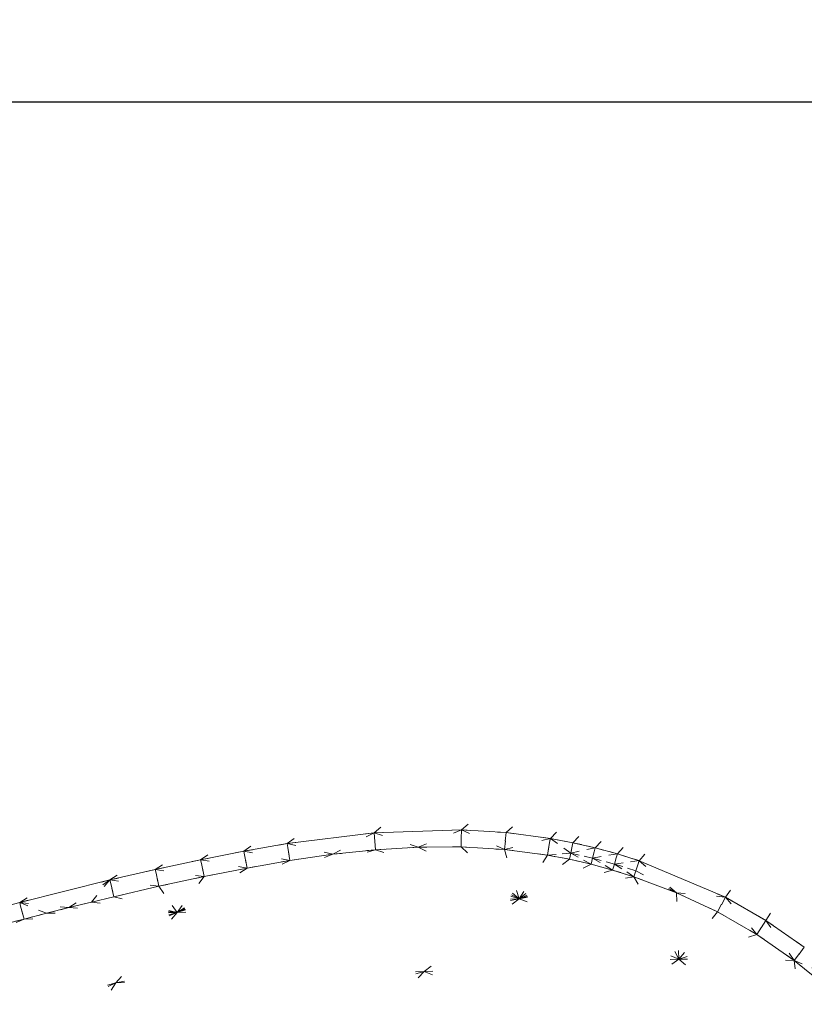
# Model space of a CAD drawing. Header units: millimetres. Extents: x 1700 to 4670, y 990 to 3874.
# Tile 49 of 110: x 3161 to 3170, y 1848 to 1859. Entities that reach past the tile are written whole.
import ezdxf

# ---------------------------------------------------------------- set-up
doc = ezdxf.new("R2010")
doc.units = ezdxf.units.MM
doc.linetypes.add('Wipeout_Contour', pattern=[1000, 0, -1000])
for name, color, linetype in [('Nowe_210-A Pomieszczenia', 7, 'Continuous'), ('Nowe_320-W Umeblowanie', 252, 'Continuous'), ('Nowe_420-K Ściany', 7, 'Continuous')]:
    doc.layers.add(name, color=color, linetype=linetype)
doc.layers.add('Nowe_320-W Umeblowanie_Nr_pióra__2', color=252, linetype='Continuous', lineweight=13)
doc.layers.add('Nowe_420-K Ściany_Nr_pióra__27', color=7, linetype='Continuous', lineweight=25)

msp = doc.modelspace()

# ---------------------------------------------------------------- linework, layer by layer
at = {"layer": 'Nowe_210-A Pomieszczenia', "color": 252, "linetype": 'Continuous', "lineweight": 0, "flags": 128}
msp.add_lwpolyline([(3115.786, 1733.407), (3372.286, 1733.407), (3372.286, 1858.407), (3115.786, 1858.407)], close=True, dxfattribs=at)
at = {"layer": 'Nowe_320-W Umeblowanie', "color": 252, "linetype": 'Wipeout_Contour', "lineweight": 0, "ltscale": 44824.897506}
msp.add_line((3163.914, 1849.855), (3164.915, 1849.98), dxfattribs=at)
at = {"layer": 'Nowe_320-W Umeblowanie', "color": 252, "linetype": 'Wipeout_Contour', "lineweight": 0, "ltscale": 44796.522971}
for p, q in [((3164.914, 1849.98), (3163.914, 1849.855)), ((3164.438, 1849.731), (3164.914, 1849.98)), ((3163.914, 1849.855), (3164.438, 1849.731))]:
    msp.add_line(p, q, dxfattribs=at)
at = {"layer": 'Nowe_320-W Umeblowanie', "color": 252, "linetype": 'Wipeout_Contour', "lineweight": 0, "ltscale": 44804.565782}
for p, q in [((3164.914, 1849.98), (3164.438, 1849.731)), ((3164.932, 1849.784), (3164.914, 1849.98)), ((3164.438, 1849.731), (3164.932, 1849.784))]:
    msp.add_line(p, q, dxfattribs=at)
at = {"layer": 'Nowe_320-W Umeblowanie', "color": 252, "linetype": 'Wipeout_Contour', "lineweight": 0, "ltscale": 44839.165799}
msp.add_line((3164.915, 1849.98), (3165.923, 1850.012), dxfattribs=at)
at = {"layer": 'Nowe_320-W Umeblowanie', "color": 252, "linetype": 'Wipeout_Contour', "lineweight": 0, "ltscale": 44812.297523}
for p, q in [((3164.915, 1849.98), (3164.932, 1849.784)), ((3165.425, 1849.813), (3164.915, 1849.98)), ((3164.932, 1849.784), (3165.425, 1849.813))]:
    msp.add_line(p, q, dxfattribs=at)
at = {"layer": 'Nowe_320-W Umeblowanie', "color": 252, "linetype": 'Wipeout_Contour', "lineweight": 0, "ltscale": 44817.557105}
for p, q in [((3165.923, 1850.012), (3164.916, 1849.98)), ((3164.916, 1849.98), (3165.425, 1849.813)), ((3165.425, 1849.813), (3165.923, 1850.012))]:
    msp.add_line(p, q, dxfattribs=at)
at = {"layer": 'Nowe_320-W Umeblowanie', "color": 252, "linetype": 'Wipeout_Contour', "lineweight": 0, "ltscale": 44826.419988}
for p, q in [((3165.923, 1850.012), (3165.425, 1849.813)), ((3165.918, 1849.816), (3165.923, 1850.012)), ((3165.425, 1849.813), (3165.918, 1849.816))]:
    msp.add_line(p, q, dxfattribs=at)
at = {"layer": 'Nowe_320-W Umeblowanie', "color": 252, "linetype": 'Wipeout_Contour', "lineweight": 0, "ltscale": 44834.828752}
for p, q in [((3165.923, 1850.012), (3165.918, 1849.816)), ((3166.419, 1849.786), (3165.923, 1850.012)), ((3165.918, 1849.816), (3166.419, 1849.786))]:
    msp.add_line(p, q, dxfattribs=at)
at = {"layer": 'Nowe_320-W Umeblowanie', "color": 252, "linetype": 'Wipeout_Contour', "lineweight": 0, "ltscale": 44850.772448}
msp.add_line((3165.923, 1850.012), (3166.437, 1849.981), dxfattribs=at)
at = {"layer": 'Nowe_320-W Umeblowanie', "color": 252, "linetype": 'Wipeout_Contour', "lineweight": 0, "ltscale": 44836.507615}
for p, q in [((3165.924, 1850.012), (3166.419, 1849.786)), ((3166.437, 1849.981), (3165.924, 1850.012)), ((3166.419, 1849.786), (3166.437, 1849.981))]:
    msp.add_line(p, q, dxfattribs=at)
at = {"layer": 'Nowe_320-W Umeblowanie', "color": 252, "linetype": 'Wipeout_Contour', "lineweight": 0, "ltscale": 44845.759435}
for p, q in [((3166.437, 1849.981), (3166.419, 1849.786)), ((3166.946, 1849.914), (3166.437, 1849.981)), ((3166.419, 1849.786), (3166.946, 1849.914))]:
    msp.add_line(p, q, dxfattribs=at)
at = {"layer": 'Nowe_320-W Umeblowanie', "color": 252, "linetype": 'Wipeout_Contour', "lineweight": 0, "ltscale": 44859.190877}
msp.add_line((3166.437, 1849.981), (3166.947, 1849.914), dxfattribs=at)
at = {"layer": 'Nowe_320-W Umeblowanie', "color": 252, "linetype": 'Wipeout_Contour', "lineweight": 0, "ltscale": 44814.90153}
msp.add_line((3163.413, 1849.767), (3163.914, 1849.855), dxfattribs=at)
at = {"layer": 'Nowe_320-W Umeblowanie', "color": 252, "linetype": 'Wipeout_Contour', "lineweight": 0, "ltscale": 59710.993381}
for p, q in [((3163.914, 1849.855), (3163.414, 1849.767)), ((3163.921, 1849.811), (3163.914, 1849.855)), ((3163.945, 1849.66), (3163.921, 1849.811)), ((3163.414, 1849.767), (3163.945, 1849.66))]:
    msp.add_line(p, q, dxfattribs=at)
at = {"layer": 'Nowe_320-W Umeblowanie', "color": 252, "linetype": 'Wipeout_Contour', "lineweight": 0, "ltscale": 59720.512204}
for p, q in [((3163.914, 1849.855), (3163.921, 1849.811)), ((3164.438, 1849.731), (3163.914, 1849.855)), ((3163.921, 1849.811), (3163.945, 1849.66)), ((3163.945, 1849.66), (3164.438, 1849.731))]:
    msp.add_line(p, q, dxfattribs=at)
at = {"layer": 'Nowe_320-W Umeblowanie', "color": 252, "linetype": 'Wipeout_Contour', "lineweight": 0, "ltscale": 44829.247179}
for p, q in [((3165.425, 1849.813), (3164.932, 1849.784)), ((3166.587, 1849.217), (3165.425, 1849.813)), ((3164.932, 1849.784), (3166.587, 1849.217))]:
    msp.add_line(p, q, dxfattribs=at)
at = {"layer": 'Nowe_320-W Umeblowanie', "color": 252, "linetype": 'Wipeout_Contour', "lineweight": 0, "ltscale": 44836.42277}
for p, q in [((3165.918, 1849.816), (3165.425, 1849.813)), ((3165.425, 1849.813), (3166.587, 1849.217)), ((3166.587, 1849.217), (3165.918, 1849.816))]:
    msp.add_line(p, q, dxfattribs=at)
at = {"layer": 'Nowe_320-W Umeblowanie', "color": 252, "linetype": 'Wipeout_Contour', "lineweight": 0, "ltscale": 44843.939082}
for p, q in [((3166.419, 1849.786), (3165.918, 1849.816)), ((3165.918, 1849.816), (3166.587, 1849.217)), ((3166.587, 1849.217), (3166.419, 1849.786))]:
    msp.add_line(p, q, dxfattribs=at)
at = {"layer": 'Nowe_320-W Umeblowanie', "color": 252, "linetype": 'Wipeout_Contour', "lineweight": 0, "ltscale": 59801.309608}
for p, q in [((3166.946, 1849.914), (3166.419, 1849.786)), ((3166.914, 1849.722), (3166.939, 1849.867)), ((3166.939, 1849.867), (3166.946, 1849.914)), ((3166.419, 1849.786), (3166.914, 1849.722))]:
    msp.add_line(p, q, dxfattribs=at)
at = {"layer": 'Nowe_320-W Umeblowanie', "color": 252, "linetype": 'Wipeout_Contour', "lineweight": 0, "ltscale": 59808.833018}
for p, q in [((3166.939, 1849.867), (3166.914, 1849.722)), ((3166.947, 1849.914), (3166.939, 1849.867)), ((3167.182, 1849.745), (3166.947, 1849.914)), ((3166.914, 1849.722), (3167.182, 1849.745))]:
    msp.add_line(p, q, dxfattribs=at)
at = {"layer": 'Nowe_320-W Umeblowanie', "color": 252, "linetype": 'Wipeout_Contour', "lineweight": 0, "ltscale": 44865.82571}
msp.add_line((3166.947, 1849.914), (3167.207, 1849.865), dxfattribs=at)
at = {"layer": 'Nowe_320-W Umeblowanie', "color": 252, "linetype": 'Wipeout_Contour', "lineweight": 0, "ltscale": 44857.765804}
for p, q in [((3167.207, 1849.865), (3166.948, 1849.914)), ((3166.948, 1849.914), (3167.182, 1849.745)), ((3167.182, 1849.745), (3167.207, 1849.865))]:
    msp.add_line(p, q, dxfattribs=at)
at = {"layer": 'Nowe_320-W Umeblowanie', "color": 252, "linetype": 'Wipeout_Contour', "lineweight": 0, "ltscale": 44863.152335}
for p, q in [((3167.207, 1849.865), (3167.182, 1849.745)), ((3167.464, 1849.806), (3167.207, 1849.865)), ((3167.182, 1849.745), (3167.464, 1849.806))]:
    msp.add_line(p, q, dxfattribs=at)
at = {"layer": 'Nowe_320-W Umeblowanie', "color": 252, "linetype": 'Wipeout_Contour', "lineweight": 0, "ltscale": 44870.470663}
msp.add_line((3167.207, 1849.865), (3167.465, 1849.806), dxfattribs=at)
at = {"layer": 'Nowe_320-W Umeblowanie', "color": 252, "linetype": 'Wipeout_Contour', "lineweight": 0, "ltscale": 44813.262938}
for p, q in [((3164.932, 1849.784), (3162.644, 1849.059)), ((3166.587, 1849.217), (3164.932, 1849.784)), ((3162.644, 1849.059), (3166.587, 1849.217))]:
    msp.add_line(p, q, dxfattribs=at)
at = {"layer": 'Nowe_320-W Umeblowanie', "color": 252, "linetype": 'Wipeout_Contour', "lineweight": 0, "ltscale": 44792.962681}
for p, q in [((3162.644, 1849.059), (3164.932, 1849.784)), ((3164.438, 1849.731), (3162.644, 1849.059)), ((3164.932, 1849.784), (3164.438, 1849.731))]:
    msp.add_line(p, q, dxfattribs=at)
at = {"layer": 'Nowe_320-W Umeblowanie', "color": 252, "linetype": 'Wipeout_Contour', "lineweight": 0, "ltscale": 44786.336611}
for p, q in [((3162.644, 1849.059), (3164.438, 1849.731)), ((3164.438, 1849.731), (3163.945, 1849.66)), ((3163.945, 1849.66), (3162.644, 1849.059))]:
    msp.add_line(p, q, dxfattribs=at)
at = {"layer": 'Nowe_320-W Umeblowanie', "color": 252, "linetype": 'Wipeout_Contour', "lineweight": 0, "ltscale": 44808.52391}
msp.add_line((3162.915, 1849.668), (3163.413, 1849.767), dxfattribs=at)
at = {"layer": 'Nowe_320-W Umeblowanie', "color": 252, "linetype": 'Wipeout_Contour', "lineweight": 0, "ltscale": 59698.236719}
for p, q in [((3163.413, 1849.767), (3162.916, 1849.668)), ((3163.422, 1849.723), (3163.413, 1849.767)), ((3163.45, 1849.572), (3163.422, 1849.723)), ((3162.916, 1849.668), (3163.45, 1849.572))]:
    msp.add_line(p, q, dxfattribs=at)
at = {"layer": 'Nowe_320-W Umeblowanie', "color": 252, "linetype": 'Wipeout_Contour', "lineweight": 0, "ltscale": 59707.508558}
for p, q in [((3163.413, 1849.767), (3163.422, 1849.723)), ((3163.945, 1849.66), (3163.413, 1849.767)), ((3163.422, 1849.723), (3163.45, 1849.572)), ((3163.45, 1849.572), (3163.945, 1849.66))]:
    msp.add_line(p, q, dxfattribs=at)
at = {"layer": 'Nowe_320-W Umeblowanie', "color": 252, "linetype": 'Wipeout_Contour', "lineweight": 0, "ltscale": 44852.482659}
for p, q in [((3166.914, 1849.722), (3166.419, 1849.786)), ((3166.419, 1849.786), (3166.587, 1849.217)), ((3166.587, 1849.217), (3166.914, 1849.722))]:
    msp.add_line(p, q, dxfattribs=at)
at = {"layer": 'Nowe_320-W Umeblowanie', "color": 252, "linetype": 'Wipeout_Contour', "lineweight": 0, "ltscale": 44858.722088}
for p, q in [((3166.914, 1849.722), (3166.587, 1849.217)), ((3167.167, 1849.674), (3166.914, 1849.722)), ((3166.587, 1849.217), (3167.167, 1849.674))]:
    msp.add_line(p, q, dxfattribs=at)
at = {"layer": 'Nowe_320-W Umeblowanie', "color": 252, "linetype": 'Wipeout_Contour', "lineweight": 0, "ltscale": 44859.688503}
for p, q in [((3167.182, 1849.745), (3166.914, 1849.722)), ((3166.914, 1849.722), (3167.167, 1849.674)), ((3167.167, 1849.674), (3167.182, 1849.745))]:
    msp.add_line(p, q, dxfattribs=at)
at = {"layer": 'Nowe_320-W Umeblowanie', "color": 252, "linetype": 'Wipeout_Contour', "lineweight": 0, "ltscale": 44865.016822}
for p, q in [((3167.182, 1849.745), (3167.167, 1849.674)), ((3167.417, 1849.616), (3167.182, 1849.745)), ((3167.167, 1849.674), (3167.417, 1849.616))]:
    msp.add_line(p, q, dxfattribs=at)
at = {"layer": 'Nowe_320-W Umeblowanie', "color": 252, "linetype": 'Wipeout_Contour', "lineweight": 0, "ltscale": 59820.885726}
for p, q in [((3167.464, 1849.806), (3167.182, 1849.745)), ((3167.182, 1849.745), (3167.435, 1849.687)), ((3167.435, 1849.687), (3167.453, 1849.759)), ((3167.453, 1849.759), (3167.464, 1849.806))]:
    msp.add_line(p, q, dxfattribs=at)
at = {"layer": 'Nowe_320-W Umeblowanie', "color": 252, "linetype": 'Wipeout_Contour', "lineweight": 0, "ltscale": 44866.247088}
for p, q in [((3167.435, 1849.687), (3167.182, 1849.745)), ((3167.182, 1849.745), (3167.417, 1849.616)), ((3167.417, 1849.616), (3167.435, 1849.687))]:
    msp.add_line(p, q, dxfattribs=at)
at = {"layer": 'Nowe_320-W Umeblowanie', "color": 252, "linetype": 'Wipeout_Contour', "lineweight": 0, "ltscale": 59826.375388}
for p, q in [((3167.453, 1849.759), (3167.435, 1849.687)), ((3167.435, 1849.687), (3167.72, 1849.737)), ((3167.465, 1849.806), (3167.453, 1849.759)), ((3167.72, 1849.737), (3167.465, 1849.806))]:
    msp.add_line(p, q, dxfattribs=at)
at = {"layer": 'Nowe_320-W Umeblowanie', "color": 252, "linetype": 'Wipeout_Contour', "lineweight": 0, "ltscale": 59830.274192}
for p, q in [((3167.72, 1849.737), (3167.435, 1849.687)), ((3167.706, 1849.69), (3167.72, 1849.737)), ((3167.435, 1849.687), (3167.686, 1849.619)), ((3167.686, 1849.619), (3167.706, 1849.69))]:
    msp.add_line(p, q, dxfattribs=at)
at = {"layer": 'Nowe_320-W Umeblowanie', "color": 252, "linetype": 'Wipeout_Contour', "lineweight": 0, "ltscale": 44875.210476}
msp.add_line((3167.465, 1849.806), (3167.72, 1849.736), dxfattribs=at)
at = {"layer": 'Nowe_320-W Umeblowanie', "color": 252, "linetype": 'Wipeout_Contour', "lineweight": 0, "ltscale": 59835.968864}
for p, q in [((3167.72, 1849.736), (3167.706, 1849.69)), ((3167.972, 1849.658), (3167.72, 1849.736)), ((3167.706, 1849.69), (3167.686, 1849.619)), ((3167.686, 1849.619), (3167.972, 1849.658))]:
    msp.add_line(p, q, dxfattribs=at)
at = {"layer": 'Nowe_320-W Umeblowanie', "color": 252, "linetype": 'Wipeout_Contour', "lineweight": 0, "ltscale": 44880.037206}
msp.add_line((3167.72, 1849.736), (3167.973, 1849.657), dxfattribs=at)
at = {"layer": 'Nowe_320-W Umeblowanie', "color": 252, "linetype": 'Wipeout_Contour', "lineweight": 0, "ltscale": 44802.129834}
msp.add_line((3162.391, 1849.555), (3162.915, 1849.668), dxfattribs=at)
at = {"layer": 'Nowe_320-W Umeblowanie', "color": 252, "linetype": 'Wipeout_Contour', "lineweight": 0, "ltscale": 59685.630188}
for p, q in [((3162.915, 1849.668), (3162.392, 1849.555)), ((3162.924, 1849.625), (3162.915, 1849.668)), ((3162.955, 1849.474), (3162.924, 1849.625)), ((3162.392, 1849.555), (3162.955, 1849.474))]:
    msp.add_line(p, q, dxfattribs=at)
at = {"layer": 'Nowe_320-W Umeblowanie', "color": 252, "linetype": 'Wipeout_Contour', "lineweight": 0, "ltscale": 44779.962231}
for p, q in [((3162.644, 1849.059), (3163.945, 1849.66)), ((3163.945, 1849.66), (3163.45, 1849.572)), ((3163.45, 1849.572), (3162.644, 1849.059))]:
    msp.add_line(p, q, dxfattribs=at)
at = {"layer": 'Nowe_320-W Umeblowanie', "color": 252, "linetype": 'Wipeout_Contour', "lineweight": 0, "ltscale": 59694.855689}
for p, q in [((3162.915, 1849.668), (3162.924, 1849.625)), ((3163.45, 1849.572), (3162.915, 1849.668)), ((3162.924, 1849.625), (3162.955, 1849.474)), ((3162.955, 1849.474), (3163.45, 1849.572))]:
    msp.add_line(p, q, dxfattribs=at)
at = {"layer": 'Nowe_320-W Umeblowanie', "color": 252, "linetype": 'Wipeout_Contour', "lineweight": 0, "ltscale": 44863.151298}
for p, q in [((3167.167, 1849.674), (3166.587, 1849.217)), ((3166.587, 1849.217), (3167.417, 1849.616)), ((3167.417, 1849.616), (3167.167, 1849.674))]:
    msp.add_line(p, q, dxfattribs=at)
at = {"layer": 'Nowe_320-W Umeblowanie', "color": 252, "linetype": 'Wipeout_Contour', "lineweight": 0, "ltscale": 44867.728671}
for p, q in [((3167.417, 1849.616), (3166.587, 1849.217)), ((3167.665, 1849.549), (3167.417, 1849.616)), ((3166.587, 1849.217), (3167.665, 1849.549))]:
    msp.add_line(p, q, dxfattribs=at)
at = {"layer": 'Nowe_320-W Umeblowanie', "color": 252, "linetype": 'Wipeout_Contour', "lineweight": 0, "ltscale": 44871.891543}
for p, q in [((3167.435, 1849.687), (3167.417, 1849.616)), ((3167.417, 1849.616), (3167.665, 1849.549)), ((3167.665, 1849.549), (3167.435, 1849.687))]:
    msp.add_line(p, q, dxfattribs=at)
at = {"layer": 'Nowe_320-W Umeblowanie', "color": 252, "linetype": 'Wipeout_Contour', "lineweight": 0, "ltscale": 44873.262307}
for p, q in [((3167.686, 1849.619), (3167.435, 1849.687)), ((3167.435, 1849.687), (3167.665, 1849.549)), ((3167.665, 1849.549), (3167.686, 1849.619))]:
    msp.add_line(p, q, dxfattribs=at)
at = {"layer": 'Nowe_320-W Umeblowanie', "color": 252, "linetype": 'Wipeout_Contour', "lineweight": 0, "ltscale": 44878.899253}
for p, q in [((3167.686, 1849.619), (3167.665, 1849.549)), ((3167.911, 1849.473), (3167.686, 1849.619)), ((3167.665, 1849.549), (3167.911, 1849.473))]:
    msp.add_line(p, q, dxfattribs=at)
at = {"layer": 'Nowe_320-W Umeblowanie', "color": 252, "linetype": 'Wipeout_Contour', "lineweight": 0, "ltscale": 59839.824565}
for p, q in [((3167.972, 1849.658), (3167.686, 1849.619)), ((3167.686, 1849.619), (3167.934, 1849.542)), ((3167.934, 1849.542), (3167.957, 1849.611)), ((3167.957, 1849.611), (3167.972, 1849.658))]:
    msp.add_line(p, q, dxfattribs=at)
at = {"layer": 'Nowe_320-W Umeblowanie', "color": 252, "linetype": 'Wipeout_Contour', "lineweight": 0, "ltscale": 44880.399866}
for p, q in [((3167.934, 1849.542), (3167.686, 1849.619)), ((3167.686, 1849.619), (3167.911, 1849.473)), ((3167.911, 1849.473), (3167.934, 1849.542))]:
    msp.add_line(p, q, dxfattribs=at)
at = {"layer": 'Nowe_320-W Umeblowanie', "color": 252, "linetype": 'Wipeout_Contour', "lineweight": 0, "ltscale": 59848.517143}
for p, q in [((3167.957, 1849.611), (3167.934, 1849.542)), ((3167.973, 1849.657), (3167.957, 1849.611)), ((3168.402, 1849.288), (3167.973, 1849.657)), ((3167.934, 1849.542), (3168.402, 1849.288))]:
    msp.add_line(p, q, dxfattribs=at)
at = {"layer": 'Nowe_320-W Umeblowanie', "color": 252, "linetype": 'Wipeout_Contour', "lineweight": 0, "ltscale": 44892.653512}
msp.add_line((3167.973, 1849.657), (3168.965, 1849.237), dxfattribs=at)
at = {"layer": 'Nowe_320-W Umeblowanie', "color": 252, "linetype": 'Wipeout_Contour', "lineweight": 0, "ltscale": 44897.680798}
for p, q in [((3167.973, 1849.657), (3168.402, 1849.288)), ((3168.964, 1849.238), (3167.973, 1849.657)), ((3168.402, 1849.288), (3168.964, 1849.238))]:
    msp.add_line(p, q, dxfattribs=at)
at = {"layer": 'Nowe_320-W Umeblowanie', "color": 252, "linetype": 'Wipeout_Contour', "lineweight": 0, "ltscale": 44795.697117}
msp.add_line((3161.869, 1849.435), (3162.391, 1849.555), dxfattribs=at)
at = {"layer": 'Nowe_320-W Umeblowanie', "color": 252, "linetype": 'Wipeout_Contour', "lineweight": 0, "ltscale": 59672.753565}
for p, q in [((3162.391, 1849.555), (3161.87, 1849.435)), ((3162.401, 1849.512), (3162.391, 1849.555)), ((3162.434, 1849.362), (3162.401, 1849.512)), ((3161.87, 1849.435), (3162.434, 1849.362))]:
    msp.add_line(p, q, dxfattribs=at)
at = {"layer": 'Nowe_320-W Umeblowanie', "color": 252, "linetype": 'Wipeout_Contour', "lineweight": 0, "ltscale": 59681.964081}
for p, q in [((3162.391, 1849.555), (3162.401, 1849.512)), ((3162.955, 1849.474), (3162.391, 1849.555)), ((3162.401, 1849.512), (3162.434, 1849.362)), ((3162.434, 1849.362), (3162.955, 1849.474))]:
    msp.add_line(p, q, dxfattribs=at)
at = {"layer": 'Nowe_320-W Umeblowanie', "color": 252, "linetype": 'Wipeout_Contour', "lineweight": 0, "ltscale": 44767.539375}
for p, q in [((3162.955, 1849.474), (3162.434, 1849.362)), ((3162.644, 1849.059), (3162.955, 1849.474)), ((3162.434, 1849.362), (3162.644, 1849.059))]:
    msp.add_line(p, q, dxfattribs=at)
at = {"layer": 'Nowe_320-W Umeblowanie', "color": 252, "linetype": 'Wipeout_Contour', "lineweight": 0, "ltscale": 44773.849616}
for p, q in [((3162.644, 1849.059), (3163.45, 1849.572)), ((3162.955, 1849.474), (3162.644, 1849.059)), ((3163.45, 1849.572), (3162.955, 1849.474))]:
    msp.add_line(p, q, dxfattribs=at)
at = {"layer": 'Nowe_320-W Umeblowanie', "color": 252, "linetype": 'Wipeout_Contour', "lineweight": 0, "ltscale": 44872.424765}
for p, q in [((3167.665, 1849.549), (3166.587, 1849.217)), ((3166.587, 1849.217), (3167.911, 1849.473)), ((3167.911, 1849.473), (3167.665, 1849.549))]:
    msp.add_line(p, q, dxfattribs=at)
at = {"layer": 'Nowe_320-W Umeblowanie', "color": 252, "linetype": 'Wipeout_Contour', "lineweight": 0, "ltscale": 44884.988699}
for p, q in [((3167.911, 1849.473), (3166.587, 1849.217)), ((3168.429, 1848.523), (3167.911, 1849.473)), ((3166.587, 1849.217), (3168.429, 1848.523))]:
    msp.add_line(p, q, dxfattribs=at)
at = {"layer": 'Nowe_320-W Umeblowanie', "color": 252, "linetype": 'Wipeout_Contour', "lineweight": 0, "ltscale": 44888.48245}
for p, q in [((3167.934, 1849.542), (3167.911, 1849.473)), ((3167.911, 1849.473), (3168.402, 1849.288)), ((3168.402, 1849.288), (3167.934, 1849.542))]:
    msp.add_line(p, q, dxfattribs=at)
at = {"layer": 'Nowe_320-W Umeblowanie', "color": 252, "linetype": 'Wipeout_Contour', "lineweight": 0, "ltscale": 44898.118304}
for p, q in [((3168.402, 1849.288), (3167.911, 1849.473)), ((3167.911, 1849.473), (3168.429, 1848.523)), ((3168.429, 1848.523), (3168.402, 1849.288))]:
    msp.add_line(p, q, dxfattribs=at)
at = {"layer": 'Nowe_320-W Umeblowanie', "color": 252, "linetype": 'Wipeout_Contour', "lineweight": 0, "ltscale": 44786.263084}
msp.add_line((3160.829, 1849.176), (3161.869, 1849.435), dxfattribs=at)
at = {"layer": 'Nowe_320-W Umeblowanie', "color": 252, "linetype": 'Wipeout_Contour', "lineweight": 0, "ltscale": 44738.955116}
for p, q in [((3161.869, 1849.435), (3160.83, 1849.176)), ((3161.396, 1849.116), (3161.869, 1849.435)), ((3160.83, 1849.176), (3161.396, 1849.116))]:
    msp.add_line(p, q, dxfattribs=at)
at = {"layer": 'Nowe_320-W Umeblowanie', "color": 252, "linetype": 'Wipeout_Contour', "lineweight": 0, "ltscale": 44745.192196}
for p, q in [((3161.869, 1849.435), (3161.396, 1849.116)), ((3161.656, 1849.18), (3161.869, 1849.435)), ((3161.396, 1849.116), (3161.656, 1849.18))]:
    msp.add_line(p, q, dxfattribs=at)
at = {"layer": 'Nowe_320-W Umeblowanie', "color": 252, "linetype": 'Wipeout_Contour', "lineweight": 0, "ltscale": 59663.43634}
for p, q in [((3161.869, 1849.435), (3161.656, 1849.18)), ((3161.879, 1849.393), (3161.869, 1849.435)), ((3161.915, 1849.242), (3161.879, 1849.393)), ((3161.656, 1849.18), (3161.915, 1849.242))]:
    msp.add_line(p, q, dxfattribs=at)
at = {"layer": 'Nowe_320-W Umeblowanie', "color": 252, "linetype": 'Wipeout_Contour', "lineweight": 0, "ltscale": 59669.167412}
for p, q in [((3161.869, 1849.435), (3161.879, 1849.393)), ((3162.434, 1849.362), (3161.869, 1849.435)), ((3161.879, 1849.393), (3161.915, 1849.242)), ((3161.915, 1849.242), (3162.434, 1849.362))]:
    msp.add_line(p, q, dxfattribs=at)
at = {"layer": 'Nowe_320-W Umeblowanie', "color": 252, "linetype": 'Wipeout_Contour', "lineweight": 0, "ltscale": 44760.987321}
for p, q in [((3162.434, 1849.362), (3161.915, 1849.242)), ((3162.644, 1849.059), (3162.434, 1849.362)), ((3161.915, 1849.242), (3162.644, 1849.059))]:
    msp.add_line(p, q, dxfattribs=at)
at = {"layer": 'Nowe_320-W Umeblowanie', "color": 252, "linetype": 'Wipeout_Contour', "lineweight": 0, "ltscale": 44666.018579}
msp.add_line((3145.871, 1849.247), (3160.829, 1849.176), dxfattribs=at)
at = {"layer": 'Nowe_320-W Umeblowanie', "color": 252, "linetype": 'Wipeout_Contour', "lineweight": 0, "ltscale": 44756.559834}
for p, q in [((3161.915, 1849.242), (3161.656, 1849.18)), ((3162.644, 1849.059), (3161.915, 1849.242)), ((3161.656, 1849.18), (3162.644, 1849.059))]:
    msp.add_line(p, q, dxfattribs=at)
at = {"layer": 'Nowe_320-W Umeblowanie', "color": 252, "linetype": 'Wipeout_Contour', "lineweight": 0, "ltscale": 44908.842499}
for p, q in [((3168.876, 1849.066), (3168.402, 1849.288)), ((3168.402, 1849.288), (3168.429, 1848.523)), ((3168.429, 1848.523), (3168.876, 1849.066))]:
    msp.add_line(p, q, dxfattribs=at)
at = {"layer": 'Nowe_320-W Umeblowanie', "color": 252, "linetype": 'Wipeout_Contour', "lineweight": 0, "ltscale": 44907.64908}
for p, q in [((3168.402, 1849.288), (3168.876, 1849.066)), ((3168.964, 1849.238), (3168.402, 1849.288)), ((3168.876, 1849.066), (3168.964, 1849.238))]:
    msp.add_line(p, q, dxfattribs=at)
at = {"layer": 'Nowe_320-W Umeblowanie', "color": 252, "linetype": 'Wipeout_Contour', "lineweight": 0, "ltscale": 59638.695675}
for p, q in [((3160.84, 1849.134), (3160.829, 1849.176)), ((3160.879, 1848.984), (3160.84, 1849.134)), ((3160.621, 1848.916), (3160.879, 1848.984))]:
    msp.add_line(p, q, dxfattribs=at)
at = {"layer": 'Nowe_320-W Umeblowanie', "color": 252, "linetype": 'Wipeout_Contour', "lineweight": 0, "ltscale": 59642.832358}
for p, q in [((3160.829, 1849.176), (3160.84, 1849.134)), ((3161.138, 1849.051), (3160.829, 1849.176)), ((3160.84, 1849.134), (3160.879, 1848.984)), ((3160.879, 1848.984), (3161.138, 1849.051))]:
    msp.add_line(p, q, dxfattribs=at)
at = {"layer": 'Nowe_320-W Umeblowanie', "color": 252, "linetype": 'Wipeout_Contour', "lineweight": 0, "ltscale": 44735.685075}
for p, q in [((3160.83, 1849.176), (3161.138, 1849.051)), ((3161.396, 1849.116), (3160.83, 1849.176)), ((3161.138, 1849.051), (3161.396, 1849.116))]:
    msp.add_line(p, q, dxfattribs=at)
at = {"layer": 'Nowe_320-W Umeblowanie', "color": 252, "linetype": 'Wipeout_Contour', "lineweight": 0, "ltscale": 44753.606681}
for p, q in [((3161.656, 1849.18), (3161.396, 1849.116)), ((3162.644, 1849.059), (3161.656, 1849.18)), ((3161.396, 1849.116), (3162.644, 1849.059))]:
    msp.add_line(p, q, dxfattribs=at)
at = {"layer": 'Nowe_320-W Umeblowanie', "color": 252, "linetype": 'Wipeout_Contour', "lineweight": 0, "ltscale": 44800.429371}
for p, q in [((3161.939, 1848.248), (3166.587, 1849.217)), ((3166.587, 1849.217), (3162.644, 1849.059)), ((3162.644, 1849.059), (3161.939, 1848.248))]:
    msp.add_line(p, q, dxfattribs=at)
at = {"layer": 'Nowe_320-W Umeblowanie', "color": 252, "linetype": 'Wipeout_Contour', "lineweight": 0, "ltscale": 44826.496717}
for p, q in [((3166.587, 1849.217), (3161.939, 1848.248)), ((3165.494, 1848.38), (3166.587, 1849.217)), ((3161.939, 1848.248), (3165.494, 1848.38))]:
    msp.add_line(p, q, dxfattribs=at)
at = {"layer": 'Nowe_320-W Umeblowanie', "color": 252, "linetype": 'Wipeout_Contour', "lineweight": 0, "ltscale": 44874.32174}
for p, q in [((3166.587, 1849.217), (3165.494, 1848.38)), ((3168.429, 1848.523), (3166.587, 1849.217)), ((3165.494, 1848.38), (3168.429, 1848.523))]:
    msp.add_line(p, q, dxfattribs=at)
at = {"layer": 'Nowe_320-W Umeblowanie', "color": 252, "linetype": 'Wipeout_Contour', "lineweight": 0, "ltscale": 44918.452547}
for p, q in [((3168.965, 1849.237), (3168.876, 1849.066)), ((3169.329, 1848.805), (3168.965, 1849.237)), ((3168.876, 1849.066), (3169.329, 1848.805))]:
    msp.add_line(p, q, dxfattribs=at)
at = {"layer": 'Nowe_320-W Umeblowanie', "color": 252, "linetype": 'Wipeout_Contour', "lineweight": 0, "ltscale": 44908.294468}
msp.add_line((3168.965, 1849.237), (3169.433, 1848.968), dxfattribs=at)
at = {"layer": 'Nowe_320-W Umeblowanie', "color": 252, "linetype": 'Wipeout_Contour', "lineweight": 0, "ltscale": 44923.033093}
for p, q in [((3169.433, 1848.969), (3168.966, 1849.237)), ((3168.966, 1849.237), (3169.329, 1848.805)), ((3169.329, 1848.805), (3169.433, 1848.969))]:
    msp.add_line(p, q, dxfattribs=at)
at = {"layer": 'Nowe_320-W Umeblowanie', "color": 252, "linetype": 'Wipeout_Contour', "lineweight": 0, "ltscale": 44726.251172}
for p, q in [((3158.22, 1847.269), (3162.644, 1849.059)), ((3162.644, 1849.059), (3158.631, 1848.021))]:
    msp.add_line(p, q, dxfattribs=at)
at = {"layer": 'Nowe_320-W Umeblowanie', "color": 252, "linetype": 'Wipeout_Contour', "lineweight": 0, "ltscale": 44749.228139}
for p, q in [((3162.644, 1849.059), (3158.22, 1847.269)), ((3161.939, 1848.248), (3162.644, 1849.059)), ((3158.22, 1847.269), (3161.939, 1848.248))]:
    msp.add_line(p, q, dxfattribs=at)
at = {"layer": 'Nowe_320-W Umeblowanie', "color": 252, "linetype": 'Wipeout_Contour', "lineweight": 0, "ltscale": 44734.562347}
for p, q in [((3158.631, 1848.021), (3162.644, 1849.059)), ((3162.644, 1849.059), (3160.879, 1848.984)), ((3160.879, 1848.984), (3158.631, 1848.021))]:
    msp.add_line(p, q, dxfattribs=at)
at = {"layer": 'Nowe_320-W Umeblowanie', "color": 252, "linetype": 'Wipeout_Contour', "lineweight": 0, "ltscale": 44747.217758}
for p, q in [((3160.879, 1848.984), (3162.644, 1849.059)), ((3161.138, 1849.051), (3160.879, 1848.984)), ((3162.644, 1849.059), (3161.138, 1849.051))]:
    msp.add_line(p, q, dxfattribs=at)
at = {"layer": 'Nowe_320-W Umeblowanie', "color": 252, "linetype": 'Wipeout_Contour', "lineweight": 0, "ltscale": 44750.768064}
for p, q in [((3161.396, 1849.116), (3161.138, 1849.051)), ((3161.138, 1849.051), (3162.644, 1849.059)), ((3162.644, 1849.059), (3161.396, 1849.116))]:
    msp.add_line(p, q, dxfattribs=at)
at = {"layer": 'Nowe_320-W Umeblowanie', "color": 252, "linetype": 'Wipeout_Contour', "lineweight": 0, "ltscale": 44918.825199}
for p, q in [((3168.876, 1849.066), (3168.429, 1848.523)), ((3169.329, 1848.805), (3168.876, 1849.066)), ((3168.429, 1848.523), (3169.329, 1848.805))]:
    msp.add_line(p, q, dxfattribs=at)
at = {"layer": 'Nowe_320-W Umeblowanie', "color": 252, "linetype": 'Wipeout_Contour', "lineweight": 0, "ltscale": 44719.879964}
for p, q in [((3158.631, 1848.021), (3160.879, 1848.984)), ((3160.879, 1848.984), (3160.621, 1848.916))]:
    msp.add_line(p, q, dxfattribs=at)
at = {"layer": 'Nowe_320-W Umeblowanie', "color": 252, "linetype": 'Wipeout_Contour', "lineweight": 0, "ltscale": 44934.03039}
for p, q in [((3169.433, 1848.969), (3169.329, 1848.805)), ((3169.758, 1848.508), (3169.433, 1848.969)), ((3169.329, 1848.805), (3169.758, 1848.508))]:
    msp.add_line(p, q, dxfattribs=at)
at = {"layer": 'Nowe_320-W Umeblowanie', "color": 252, "linetype": 'Wipeout_Contour', "lineweight": 0, "ltscale": 44918.96185}
msp.add_line((3169.433, 1848.968), (3169.875, 1848.66), dxfattribs=at)
at = {"layer": 'Nowe_320-W Umeblowanie', "color": 252, "linetype": 'Wipeout_Contour', "lineweight": 0, "ltscale": 44938.961158}
for p, q in [((3169.433, 1848.968), (3169.758, 1848.508)), ((3169.875, 1848.66), (3169.433, 1848.968)), ((3169.758, 1848.508), (3169.875, 1848.66))]:
    msp.add_line(p, q, dxfattribs=at)
at = {"layer": 'Nowe_320-W Umeblowanie', "color": 252, "linetype": 'Wipeout_Contour', "lineweight": 0, "ltscale": 44929.326935}
for p, q in [((3169.329, 1848.805), (3168.429, 1848.523)), ((3169.758, 1848.508), (3169.329, 1848.805)), ((3168.429, 1848.523), (3169.758, 1848.508))]:
    msp.add_line(p, q, dxfattribs=at)
at = {"layer": 'Nowe_320-W Umeblowanie', "color": 252, "linetype": 'Wipeout_Contour', "lineweight": 0, "ltscale": 44947.669358}
for p, q in [((3169.875, 1848.66), (3169.758, 1848.508)), ((3170.052, 1848.38), (3169.875, 1848.66)), ((3169.758, 1848.508), (3170.052, 1848.38))]:
    msp.add_line(p, q, dxfattribs=at)
at = {"layer": 'Nowe_320-W Umeblowanie', "color": 252, "linetype": 'Wipeout_Contour', "lineweight": 0, "ltscale": 44888.531814}
for p, q in [((3168.429, 1848.523), (3165.494, 1848.38)), ((3167.223, 1847.683), (3168.429, 1848.523)), ((3165.494, 1848.38), (3167.223, 1847.683))]:
    msp.add_line(p, q, dxfattribs=at)
at = {"layer": 'Nowe_320-W Umeblowanie', "color": 252, "linetype": 'Wipeout_Contour', "lineweight": 0, "ltscale": 44929.88097}
for p, q in [((3168.429, 1848.523), (3167.223, 1847.683)), ((3169.911, 1847.251), (3168.429, 1848.523))]:
    msp.add_line(p, q, dxfattribs=at)
at = {"layer": 'Nowe_320-W Umeblowanie', "color": 252, "linetype": 'Wipeout_Contour', "lineweight": 0, "ltscale": 44943.057783}
for p, q in [((3169.758, 1848.508), (3168.429, 1848.523)), ((3168.429, 1848.523), (3169.911, 1847.251)), ((3169.911, 1847.251), (3169.758, 1848.508))]:
    msp.add_line(p, q, dxfattribs=at)
at = {"layer": 'Nowe_320-W Umeblowanie', "color": 252, "linetype": 'Wipeout_Contour', "lineweight": 0, "ltscale": 44956.63366}
for p, q in [((3169.997, 1848.314), (3169.758, 1848.508)), ((3169.758, 1848.508), (3169.911, 1847.251))]:
    msp.add_line(p, q, dxfattribs=at)
at = {"layer": 'Nowe_320-W Umeblowanie', "color": 252, "linetype": 'Wipeout_Contour', "lineweight": 0, "ltscale": 44950.598663}
for p, q in [((3170.052, 1848.38), (3169.758, 1848.508)), ((3169.758, 1848.508), (3169.997, 1848.314))]:
    msp.add_line(p, q, dxfattribs=at)
at = {"layer": 'Nowe_320-W Umeblowanie', "color": 252, "linetype": 'Wipeout_Contour', "lineweight": 0, "ltscale": 44798.765481}
for p, q in [((3161.169, 1847.144), (3165.494, 1848.38)), ((3165.494, 1848.38), (3161.939, 1848.248)), ((3161.939, 1848.248), (3161.169, 1847.144))]:
    msp.add_line(p, q, dxfattribs=at)
at = {"layer": 'Nowe_320-W Umeblowanie', "color": 252, "linetype": 'Wipeout_Contour', "lineweight": 0, "ltscale": 44824.074779}
for p, q in [((3165.494, 1848.38), (3161.169, 1847.144)), ((3164.418, 1847.264), (3165.494, 1848.38))]:
    msp.add_line(p, q, dxfattribs=at)
at = {"layer": 'Nowe_320-W Umeblowanie', "color": 252, "linetype": 'Wipeout_Contour', "lineweight": 0, "ltscale": 44866.659816}
for p, q in [((3165.494, 1848.38), (3164.418, 1847.264)), ((3167.223, 1847.683), (3165.494, 1848.38))]:
    msp.add_line(p, q, dxfattribs=at)
at = {"layer": 'Nowe_320-W Umeblowanie', "color": 252, "linetype": 'Wipeout_Contour', "lineweight": 0, "ltscale": 44731.14051}
for p, q in [((3157.77, 1846.249), (3161.939, 1848.248)), ((3161.939, 1848.248), (3158.22, 1847.269))]:
    msp.add_line(p, q, dxfattribs=at)
at = {"layer": 'Nowe_320-W Umeblowanie', "color": 252, "linetype": 'Wipeout_Contour', "lineweight": 0, "ltscale": 44753.825627}
for p, q in [((3161.939, 1848.248), (3157.77, 1846.249)), ((3161.169, 1847.144), (3161.939, 1848.248))]:
    msp.add_line(p, q, dxfattribs=at)
at = {"layer": 'Nowe_320-W Umeblowanie_Nr_pióra__2', "color": 252, "linetype": 'Continuous', "lineweight": 13}
for p, q in [((3164.915, 1849.98), (3163.914, 1849.855)), ((3164.915, 1849.98), (3163.914, 1849.855)), ((3165.923, 1850.012), (3164.915, 1849.98)), ((3165.923, 1850.012), (3164.915, 1849.98)), ((3166.437, 1849.981), (3165.923, 1850.012)), ((3166.437, 1849.981), (3165.923, 1850.012)), ((3166.947, 1849.914), (3166.437, 1849.981)), ((3166.947, 1849.914), (3166.437, 1849.981)), ((3163.914, 1849.855), (3163.413, 1849.767)), ((3163.914, 1849.855), (3163.413, 1849.767)), ((3165.425, 1849.813), (3164.932, 1849.784)), ((3165.425, 1849.813), (3164.932, 1849.784)), ((3165.918, 1849.816), (3165.425, 1849.813)), ((3165.918, 1849.816), (3165.425, 1849.813)), ((3166.419, 1849.786), (3165.918, 1849.816)), ((3166.419, 1849.786), (3165.918, 1849.816)), ((3167.207, 1849.865), (3166.947, 1849.914)), ((3167.207, 1849.865), (3166.947, 1849.914)), ((3167.465, 1849.806), (3167.207, 1849.865)), ((3167.465, 1849.806), (3167.207, 1849.865)), ((3163.413, 1849.767), (3162.915, 1849.668)), ((3163.413, 1849.767), (3162.915, 1849.668)), ((3164.438, 1849.731), (3163.945, 1849.66)), ((3164.438, 1849.731), (3163.945, 1849.66)), ((3164.932, 1849.784), (3164.438, 1849.731)), ((3164.932, 1849.784), (3164.438, 1849.731)), ((3166.914, 1849.722), (3166.419, 1849.786)), ((3166.914, 1849.722), (3166.419, 1849.786)), ((3167.167, 1849.674), (3166.914, 1849.722)), ((3167.167, 1849.674), (3166.914, 1849.722)), ((3167.72, 1849.736), (3167.465, 1849.806)), ((3167.72, 1849.736), (3167.465, 1849.806)), ((3167.973, 1849.657), (3167.72, 1849.736)), ((3167.973, 1849.657), (3167.72, 1849.736)), ((3162.915, 1849.668), (3162.391, 1849.555)), ((3162.915, 1849.668), (3162.391, 1849.555)), ((3163.945, 1849.66), (3163.45, 1849.572)), ((3163.945, 1849.66), (3163.45, 1849.572)), ((3167.417, 1849.616), (3167.167, 1849.674)), ((3167.417, 1849.616), (3167.167, 1849.674)), ((3167.665, 1849.549), (3167.417, 1849.616)), ((3167.665, 1849.549), (3167.417, 1849.616)), ((3168.965, 1849.237), (3167.973, 1849.657)), ((3168.965, 1849.237), (3167.973, 1849.657)), ((3162.391, 1849.555), (3161.869, 1849.435)), ((3162.391, 1849.555), (3161.869, 1849.435)), ((3162.955, 1849.474), (3162.434, 1849.362)), ((3162.955, 1849.474), (3162.434, 1849.362)), ((3163.45, 1849.572), (3162.955, 1849.474)), ((3163.45, 1849.572), (3162.955, 1849.474)), ((3167.911, 1849.473), (3167.665, 1849.549)), ((3167.911, 1849.473), (3167.665, 1849.549)), ((3168.402, 1849.288), (3167.911, 1849.473)), ((3168.402, 1849.288), (3167.911, 1849.473)), ((3161.869, 1849.435), (3160.829, 1849.176)), ((3161.869, 1849.435), (3160.829, 1849.176)), ((3162.434, 1849.362), (3161.915, 1849.242)), ((3162.434, 1849.362), (3161.915, 1849.242)), ((3161.915, 1849.242), (3161.656, 1849.18)), ((3161.915, 1849.242), (3161.656, 1849.18)), ((3168.876, 1849.066), (3168.402, 1849.288)), ((3168.876, 1849.066), (3168.402, 1849.288)), ((3160.829, 1849.176), (3159.794, 1848.896)), ((3160.829, 1849.176), (3159.794, 1848.896)), ((3161.656, 1849.18), (3161.396, 1849.116)), ((3161.656, 1849.18), (3161.396, 1849.116)), ((3169.433, 1848.968), (3168.965, 1849.237)), ((3169.433, 1848.968), (3168.965, 1849.237)), ((3161.138, 1849.051), (3160.879, 1848.984)), ((3161.138, 1849.051), (3160.879, 1848.984)), ((3161.396, 1849.116), (3161.138, 1849.051)), ((3161.396, 1849.116), (3161.138, 1849.051)), ((3169.329, 1848.805), (3168.876, 1849.066)), ((3169.329, 1848.805), (3168.876, 1849.066)), ((3160.879, 1848.984), (3160.621, 1848.916)), ((3160.879, 1848.984), (3160.621, 1848.916)), ((3169.875, 1848.66), (3169.433, 1848.968)), ((3169.875, 1848.66), (3169.433, 1848.968)), ((3169.758, 1848.508), (3169.329, 1848.805)), ((3169.758, 1848.508), (3169.329, 1848.805)), ((3169.997, 1848.314), (3169.758, 1848.508)), ((3169.997, 1848.314), (3169.758, 1848.508))]:
    msp.add_line(p, q, dxfattribs=at)

# ---------------------------------------------------------------- next in the draw order: wipeouts: each hides what was drawn before it
at = {"color": 252, "linetype": 'Wipeout_Contour', "lineweight": 0, "ltscale": 59351.679518}
msp.add_wipeout([(3073.786, 1887.407), (3073.786, 1858.407), (3265.786, 1858.407), (3265.786, 1887.407)], dxfattribs=at).dxf.layer = 'Nowe_420-K Ściany'

# ---------------------------------------------------------------- next in the draw order: linework, layer by layer
at = {"layer": 'Nowe_320-W Umeblowanie', "color": 252, "linetype": 'Wipeout_Contour', "lineweight": 0, "ltscale": 44368.7708}
for p, q in [((3175.409, 1858.407), (3130.817, 1858.407)), ((3144.867, 1849.515), (3175.409, 1858.407))]:
    msp.add_line(p, q, dxfattribs=at)
at = {"layer": 'Nowe_320-W Umeblowanie', "color": 252, "linetype": 'Wipeout_Contour', "lineweight": 0, "ltscale": 44543.495448}
for p, q in [((3175.409, 1858.407), (3130.817, 1858.407)), ((3130.817, 1858.407), (3175.408, 1858.407))]:
    msp.add_line(p, q, dxfattribs=at)
at = {"layer": 'Nowe_320-W Umeblowanie', "color": 252, "linetype": 'Wipeout_Contour', "lineweight": 0, "ltscale": 44543.302982}
for p, q in [((3175.409, 1858.407), (3144.867, 1849.515)), ((3145.871, 1849.247), (3175.409, 1858.407))]:
    msp.add_line(p, q, dxfattribs=at)
at = {"layer": 'Nowe_320-W Umeblowanie', "color": 252, "linetype": 'Wipeout_Contour', "lineweight": 0, "ltscale": 44666.018579}
for p, q in [((3175.409, 1858.407), (3145.871, 1849.247)), ((3160.829, 1849.176), (3175.409, 1858.407))]:
    msp.add_line(p, q, dxfattribs=at)
at = {"layer": 'Nowe_320-W Umeblowanie', "color": 252, "linetype": 'Wipeout_Contour', "lineweight": 0, "ltscale": 44786.263084}
for p, q in [((3175.409, 1858.407), (3160.829, 1849.176)), ((3161.869, 1849.435), (3175.409, 1858.407))]:
    msp.add_line(p, q, dxfattribs=at)
at = {"layer": 'Nowe_320-W Umeblowanie', "color": 252, "linetype": 'Wipeout_Contour', "lineweight": 0, "ltscale": 44795.697117}
for p, q in [((3175.409, 1858.407), (3161.869, 1849.435)), ((3162.391, 1849.555), (3175.409, 1858.407))]:
    msp.add_line(p, q, dxfattribs=at)
at = {"layer": 'Nowe_320-W Umeblowanie', "color": 252, "linetype": 'Wipeout_Contour', "lineweight": 0, "ltscale": 44802.129834}
for p, q in [((3175.409, 1858.407), (3162.391, 1849.555)), ((3162.915, 1849.668), (3175.409, 1858.407))]:
    msp.add_line(p, q, dxfattribs=at)
at = {"layer": 'Nowe_320-W Umeblowanie', "color": 252, "linetype": 'Wipeout_Contour', "lineweight": 0, "ltscale": 44808.52391}
for p, q in [((3175.409, 1858.407), (3162.915, 1849.668)), ((3163.413, 1849.767), (3175.409, 1858.407))]:
    msp.add_line(p, q, dxfattribs=at)
at = {"layer": 'Nowe_320-W Umeblowanie', "color": 252, "linetype": 'Wipeout_Contour', "lineweight": 0, "ltscale": 44814.90153}
for p, q in [((3175.409, 1858.407), (3163.413, 1849.767)), ((3163.914, 1849.855), (3175.409, 1858.407))]:
    msp.add_line(p, q, dxfattribs=at)
at = {"layer": 'Nowe_320-W Umeblowanie', "color": 252, "linetype": 'Wipeout_Contour', "lineweight": 0, "ltscale": 44824.897506}
for p, q in [((3175.409, 1858.407), (3163.914, 1849.855)), ((3164.915, 1849.98), (3175.409, 1858.407))]:
    msp.add_line(p, q, dxfattribs=at)
at = {"layer": 'Nowe_320-W Umeblowanie', "color": 252, "linetype": 'Wipeout_Contour', "lineweight": 0, "ltscale": 44839.165799}
for p, q in [((3175.409, 1858.407), (3164.915, 1849.98)), ((3165.923, 1850.012), (3175.409, 1858.407))]:
    msp.add_line(p, q, dxfattribs=at)
at = {"layer": 'Nowe_320-W Umeblowanie', "color": 252, "linetype": 'Wipeout_Contour', "lineweight": 0, "ltscale": 44850.772448}
for p, q in [((3175.409, 1858.407), (3165.923, 1850.012)), ((3166.437, 1849.981), (3175.409, 1858.407))]:
    msp.add_line(p, q, dxfattribs=at)
at = {"layer": 'Nowe_320-W Umeblowanie', "color": 252, "linetype": 'Wipeout_Contour', "lineweight": 0, "ltscale": 44859.190877}
for p, q in [((3175.409, 1858.407), (3166.437, 1849.981)), ((3166.947, 1849.914), (3175.409, 1858.407))]:
    msp.add_line(p, q, dxfattribs=at)
at = {"layer": 'Nowe_320-W Umeblowanie', "color": 252, "linetype": 'Wipeout_Contour', "lineweight": 0, "ltscale": 44865.82571}
for p, q in [((3175.409, 1858.407), (3166.947, 1849.914)), ((3167.207, 1849.865), (3175.409, 1858.407))]:
    msp.add_line(p, q, dxfattribs=at)
at = {"layer": 'Nowe_320-W Umeblowanie', "color": 252, "linetype": 'Wipeout_Contour', "lineweight": 0, "ltscale": 44870.470663}
for p, q in [((3175.409, 1858.407), (3167.207, 1849.865)), ((3167.465, 1849.806), (3175.409, 1858.407))]:
    msp.add_line(p, q, dxfattribs=at)
at = {"layer": 'Nowe_320-W Umeblowanie', "color": 252, "linetype": 'Wipeout_Contour', "lineweight": 0, "ltscale": 44875.210476}
for p, q in [((3175.409, 1858.407), (3167.465, 1849.806)), ((3167.72, 1849.736), (3175.409, 1858.407))]:
    msp.add_line(p, q, dxfattribs=at)
at = {"layer": 'Nowe_320-W Umeblowanie', "color": 252, "linetype": 'Wipeout_Contour', "lineweight": 0, "ltscale": 44880.037206}
for p, q in [((3175.409, 1858.407), (3167.72, 1849.736)), ((3167.973, 1849.657), (3175.409, 1858.407))]:
    msp.add_line(p, q, dxfattribs=at)
at = {"layer": 'Nowe_320-W Umeblowanie', "color": 252, "linetype": 'Wipeout_Contour', "lineweight": 0, "ltscale": 44892.653512}
for p, q in [((3175.409, 1858.407), (3167.973, 1849.657)), ((3168.965, 1849.237), (3175.409, 1858.407))]:
    msp.add_line(p, q, dxfattribs=at)
at = {"layer": 'Nowe_320-W Umeblowanie', "color": 252, "linetype": 'Wipeout_Contour', "lineweight": 0, "ltscale": 44908.294468}
for p, q in [((3175.409, 1858.407), (3168.965, 1849.237)), ((3169.433, 1848.968), (3175.409, 1858.407))]:
    msp.add_line(p, q, dxfattribs=at)
at = {"layer": 'Nowe_320-W Umeblowanie', "color": 252, "linetype": 'Wipeout_Contour', "lineweight": 0, "ltscale": 44918.96185}
msp.add_line((3175.409, 1858.407), (3169.433, 1848.968), dxfattribs=at)
at = {"layer": 'Nowe_320-W Umeblowanie_Nr_pióra__2', "color": 252, "linetype": 'Continuous', "lineweight": 13}
msp.add_line((3130.817, 1858.407), (3175.409, 1858.407), dxfattribs=at)
msp.add_line((3130.817, 1858.407), (3175.409, 1858.407), dxfattribs=at)
at = {"layer": 'Nowe_420-K Ściany_Nr_pióra__27', "color": 252, "linetype": 'Continuous', "lineweight": 25, "flags": 128}
msp.add_lwpolyline([(3115.786, 1858.407), (3265.786, 1858.407)], dxfattribs=at)

doc.saveas('drawing.dxf')
